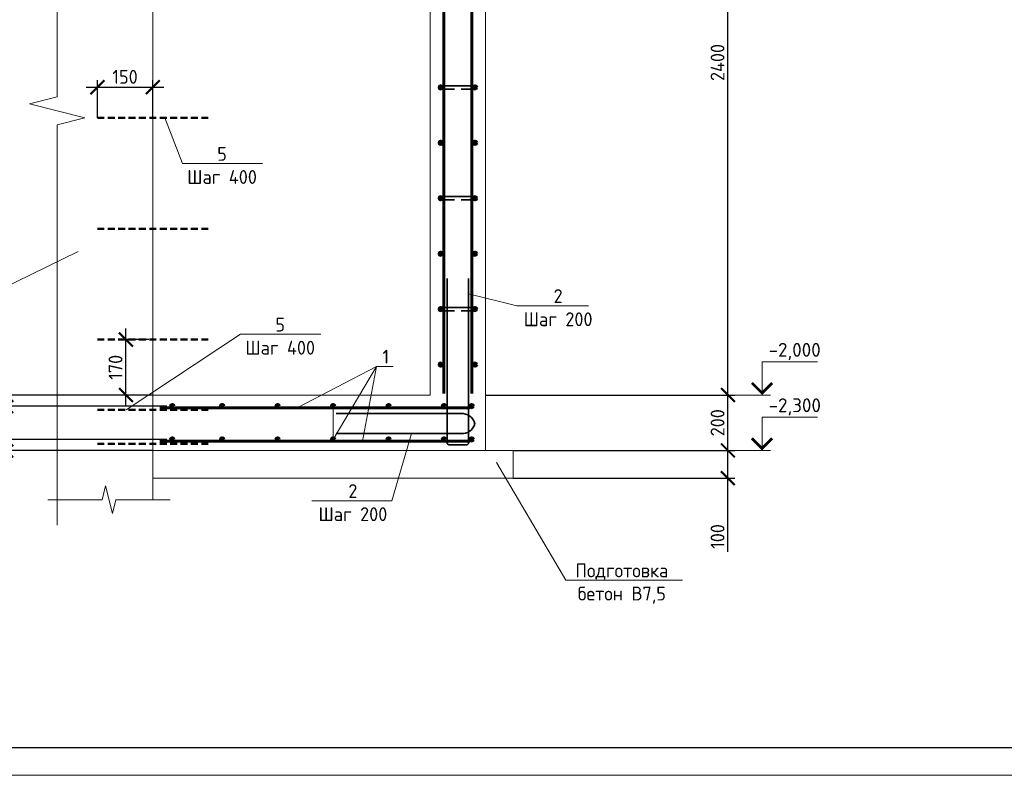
# Model space of a CAD drawing. Header units: millimetres. Extents: x 130535 to 3472113, y -231620 to 121434.
# Tile 50 of 133: x 414817 to 432571, y -52800 to -39167. Entities that reach past the tile are written whole.
import ezdxf
from ezdxf import colors
from ezdxf.entities.mleader import LeaderData, LeaderLine
from ezdxf.math import Vec2, Vec3

# ---------------------------------------------------------------- set-up
doc = ezdxf.new("R2010")
doc.units = ezdxf.units.MM
doc.linetypes.add('DASHED2', pattern=[0.375, 0.25, -0.125])
doc.layers.get('DEFPOINTS').update_dxf_attribs({"color": 1, "lineweight": 0})
for name, color, linetype, lineweight in [('Основная 0.35', 200, 'Continuous', 35), ('Основная 0.60', 142, 'Continuous', 60), ('РАЗМЕРЫ', 1, 'Continuous', 9), ('Разрез жилая часть$0$Отметки', 1, 'Continuous', 20), ('Символы 0.20', 1, 'Continuous', 20), ('Текст 0.25', 82, 'Continuous', 25), ('Тонкая', 81, 'Continuous', 20), ('Тонкая 0.20', 30, 'Continuous', 20), ('ТОНКИЕ', 7, 'Continuous', 9)]:
    doc.layers.add(name, color=color, linetype=linetype, lineweight=lineweight)
doc.layers.add('ТОЛСТЫЕ_ОСНОВНЫЕ', color=6, linetype='Continuous')
doc.styles.add('GOST-2.304_Type-B', font='GOST_Common.ttf')
doc.styles.add('ГОСТ', font='isocpeur.TTF')
doc.dimstyles.new('СПДС', dxfattribs={"dimscale": 100, "dimtxt": 2.5, "dimasz": 2.5, "dimexe": 1.25, "dimexo": 0, "dimtad": 1, "dimdec": 0, "dimtxsty": 'GOST-2.304_Type-B', "dimblk": 'ARCHTICK', "dimcen": 2.5, "dimdle": 2, "dimadec": 0, "dimazin": 2, "dimtfac": 0.75, "dimtdec": 0, "dimtmove": 1, "dimatfit": 3, "dimfxl": 1, "dimtolj": 1, "dimarcsym": 1})

# ---------------------------------------------------------------- blocks, each defined once
blk = doc.blocks.new('*U5')
at = {"layer": 'ТОЛСТЫЕ_ОСНОВНЫЕ', "color": 6}
blk.add_lwpolyline([(20, 5), (589, 5), (589, 415), (20, 415)], close=True, dxfattribs=at)
at = {"layer": 'ТОНКИЕ'}
blk.add_lwpolyline([(0, 0), (594, 0), (594, 420), (0, 420)], close=True, dxfattribs=at)
blk = doc.blocks.new('_None')
blk = doc.blocks.new('_ArchTick')
at = {"color": 0, "linetype": 'ByBlock', "const_width": 0.15}
blk.add_lwpolyline([(-0.5, -0.5), (0.5, 0.5)], dxfattribs=at)
blk = doc.blocks.new('*D570')
at = {"layer": 'DEFPOINTS', "color": 0, "linetype": 'Continuous', "lineweight": 0, "transparency": 16777216}
for p in [(414574, -46739), (417467, -46739), (417217, -46939)]:
    blk.add_point(p, dxfattribs=at)
at = {"layer": 'РАЗМЕРЫ', "color": 0, "linetype": 'Continuous', "lineweight": -2, "transparency": 16777216}
for p, q in [((414574, -47139), (414574, -46539)), ((417467, -46739), (414449, -46739)), ((417217, -46939), (414449, -46939)), ((414574, -47846), (414574, -46939))]:
    blk.add_line(p, q, dxfattribs=at)
at = {"layer": 'РАЗМЕРЫ', "color": 0, "linetype": 'Continuous', "lineweight": -2, "transparency": 16777216, "xscale": 250, "yscale": 250, "zscale": 250}
for p, rotation in [((414574, -46739), 90), ((414574, -46939), 270)]:
    blk.add_blockref('_ArchTick', p, dxfattribs=dict(at, rotation=rotation))
at = {"layer": 'РАЗМЕРЫ', "color": 0, "linetype": 'Continuous', "lineweight": 0, "transparency": 16777216, "insert": (414387, -47634), "char_height": 250, "attachment_point": 5, "rotation": 90, "style": 'GOST-2.304_Type-B'}
blk.add_mtext('\\A1;50', dxfattribs=at)
blk = doc.blocks.new('*D571')
at = {"layer": 'DEFPOINTS', "color": 0, "linetype": 'Continuous', "lineweight": 0, "transparency": 16777216}
for p in [(414574, -46139), (417467, -46139), (417467, -46739)]:
    blk.add_point(p, dxfattribs=at)
at = {"layer": 'РАЗМЕРЫ', "color": 0, "linetype": 'Continuous', "lineweight": -2, "transparency": 16777216}
for p, q in [((414574, -46939), (414574, -45939)), ((417467, -46139), (414449, -46139)), ((417467, -46739), (414449, -46739))]:
    blk.add_line(p, q, dxfattribs=at)
at = {"layer": 'РАЗМЕРЫ', "color": 0, "linetype": 'Continuous', "lineweight": -2, "transparency": 16777216, "xscale": 250, "yscale": 250, "zscale": 250}
for p, rotation in [((414574, -46139), 90), ((414574, -46739), 270)]:
    blk.add_blockref('_ArchTick', p, dxfattribs=dict(at, rotation=rotation))
at = {"layer": 'РАЗМЕРЫ', "color": 0, "linetype": 'Continuous', "lineweight": 0, "transparency": 16777216, "insert": (414387, -46439), "char_height": 250, "attachment_point": 5, "rotation": 90, "style": 'GOST-2.304_Type-B'}
blk.add_mtext('\\A1;100', dxfattribs=at)
blk = doc.blocks.new('*D572')
at = {"layer": 'DEFPOINTS', "color": 0, "linetype": 'Continuous', "lineweight": 0, "transparency": 16777216}
for p in [(414574, -45939), (417217, -45939), (417467, -46139)]:
    blk.add_point(p, dxfattribs=at)
at = {"layer": 'РАЗМЕРЫ', "color": 0, "linetype": 'Continuous', "lineweight": -2, "transparency": 16777216}
for p, q in [((414574, -45018), (414574, -45939)), ((414574, -46339), (414574, -45739)), ((417217, -45939), (414449, -45939)), ((417467, -46139), (414449, -46139))]:
    blk.add_line(p, q, dxfattribs=at)
at = {"layer": 'РАЗМЕРЫ', "color": 0, "linetype": 'Continuous', "lineweight": -2, "transparency": 16777216, "xscale": 250, "yscale": 250, "zscale": 250}
for p, rotation in [((414574, -45939), 90), ((414574, -46139), 270)]:
    blk.add_blockref('_ArchTick', p, dxfattribs=dict(at, rotation=rotation))
at = {"layer": 'РАЗМЕРЫ', "color": 0, "linetype": 'Continuous', "lineweight": 0, "transparency": 16777216, "insert": (414387, -45230), "char_height": 250, "attachment_point": 5, "rotation": 90, "style": 'GOST-2.304_Type-B'}
blk.add_mtext('\\A1;50', dxfattribs=at)
blk = doc.blocks.new('*D576')
at = {"layer": 'DEFPOINTS', "color": 0, "linetype": 'Continuous', "lineweight": 0, "transparency": 16777216}
for p in [(423717, -46939), (427587, -46939), (423717, -47439)]:
    blk.add_point(p, dxfattribs=at)
at = {"layer": 'РАЗМЕРЫ', "color": 0, "linetype": 'Continuous', "lineweight": -2, "transparency": 16777216}
for p, q in [((427587, -47639), (427587, -46739)), ((423717, -46939), (427712, -46939)), ((423717, -47439), (427712, -47439)), ((427587, -48766), (427587, -47439))]:
    blk.add_line(p, q, dxfattribs=at)
at = {"layer": 'РАЗМЕРЫ', "color": 0, "linetype": 'Continuous', "lineweight": -2, "transparency": 16777216, "xscale": 250, "yscale": 250, "zscale": 250}
for p, rotation in [((427587, -46939), 90), ((427587, -47439), 270)]:
    blk.add_blockref('_ArchTick', p, dxfattribs=dict(at, rotation=rotation))
at = {"layer": 'РАЗМЕРЫ', "color": 0, "linetype": 'Continuous', "lineweight": 0, "transparency": 16777216, "insert": (427400, -48491), "char_height": 250, "attachment_point": 5, "rotation": 90, "style": 'GOST-2.304_Type-B'}
blk.add_mtext('\\A1;100', dxfattribs=at)
blk = doc.blocks.new('*D577')
at = {"layer": 'DEFPOINTS', "color": 0, "linetype": 'Continuous', "lineweight": 0, "transparency": 16777216}
for p in [(423217, -45939), (427587, -45939), (423717, -46939)]:
    blk.add_point(p, dxfattribs=at)
at = {"layer": 'РАЗМЕРЫ', "color": 0, "linetype": 'Continuous', "lineweight": -2, "transparency": 16777216}
for p, q in [((427587, -47139), (427587, -45739)), ((423217, -45939), (427712, -45939)), ((423717, -46939), (427712, -46939))]:
    blk.add_line(p, q, dxfattribs=at)
at = {"layer": 'РАЗМЕРЫ', "color": 0, "linetype": 'Continuous', "lineweight": -2, "transparency": 16777216, "xscale": 250, "yscale": 250, "zscale": 250}
for p, rotation in [((427587, -45939), 90), ((427587, -46939), 270)]:
    blk.add_blockref('_ArchTick', p, dxfattribs=dict(at, rotation=rotation))
at = {"layer": 'РАЗМЕРЫ', "color": 0, "linetype": 'Continuous', "lineweight": 0, "transparency": 16777216, "insert": (427400, -46439), "char_height": 250, "attachment_point": 5, "rotation": 90, "style": 'GOST-2.304_Type-B'}
blk.add_mtext('\\A1;200', dxfattribs=at)
blk = doc.blocks.new('*D580')
at = {"layer": 'DEFPOINTS', "color": 0, "linetype": 'Continuous', "lineweight": 0, "transparency": 16777216}
for p in [(423178, -33941), (427587, -33941), (427336, -45939)]:
    blk.add_point(p, dxfattribs=at)
at = {"layer": 'РАЗМЕРЫ', "color": 0, "linetype": 'Continuous', "lineweight": -2, "transparency": 16777216}
for p, q in [((427587, -46139), (427587, -33741)), ((423178, -33941), (427712, -33941)), ((427336, -45939), (427712, -45939))]:
    blk.add_line(p, q, dxfattribs=at)
at = {"layer": 'РАЗМЕРЫ', "color": 0, "linetype": 'Continuous', "lineweight": -2, "transparency": 16777216, "xscale": 250, "yscale": 250, "zscale": 250}
for p, rotation in [((427587, -33941), 90), ((427587, -45939), 270)]:
    blk.add_blockref('_ArchTick', p, dxfattribs=dict(at, rotation=rotation))
at = {"layer": 'РАЗМЕРЫ', "color": 0, "linetype": 'Continuous', "lineweight": 0, "transparency": 16777216, "insert": (427400, -39940), "char_height": 250, "attachment_point": 5, "rotation": 90, "style": 'GOST-2.304_Type-B'}
blk.add_mtext('\\A1;2400', dxfattribs=at)
blk = doc.blocks.new('*D560')
at = {"layer": 'DEFPOINTS', "color": 0, "linetype": 'Continuous', "lineweight": 0, "transparency": 16777216}
for p in [(417217, -40385), (416217, -40939), (417217, -40939)]:
    blk.add_point(p, dxfattribs=at)
at = {"layer": 'РАЗМЕРЫ', "color": 0, "linetype": 'Continuous', "lineweight": -2, "transparency": 16777216}
for p, q in [((416217, -40939), (416217, -40260)), ((417217, -40939), (417217, -40260)), ((416017, -40385), (417417, -40385))]:
    blk.add_line(p, q, dxfattribs=at)
at = {"layer": 'РАЗМЕРЫ', "color": 0, "linetype": 'Continuous', "lineweight": -2, "transparency": 16777216, "xscale": 250, "yscale": 250, "zscale": 250, "rotation": 180}
blk.add_blockref('_ArchTick', (416217, -40385), dxfattribs=at)
at = {"layer": 'РАЗМЕРЫ', "color": 0, "linetype": 'Continuous', "lineweight": -2, "transparency": 16777216, "xscale": 250, "yscale": 250, "zscale": 250}
blk.add_blockref('_ArchTick', (417217, -40385), dxfattribs=at)
at = {"layer": 'РАЗМЕРЫ', "color": 0, "linetype": 'Continuous', "lineweight": 0, "transparency": 16777216, "insert": (416717, -40198), "char_height": 250, "attachment_point": 5, "style": 'GOST-2.304_Type-B'}
blk.add_mtext('\\A1;150', dxfattribs=at)
blk = doc.blocks.new('*D558')
at = {"layer": 'DEFPOINTS', "color": 0, "linetype": 'Continuous', "lineweight": 0, "transparency": 16777216}
for p in [(416732, -44939), (417144, -44939), (417144, -45939)]:
    blk.add_point(p, dxfattribs=at)
at = {"layer": 'РАЗМЕРЫ', "color": 0, "linetype": 'Continuous', "lineweight": -2, "transparency": 16777216}
for p, q in [((416732, -46139), (416732, -44739)), ((417144, -44939), (416607, -44939)), ((417144, -45939), (416607, -45939))]:
    blk.add_line(p, q, dxfattribs=at)
at = {"layer": 'РАЗМЕРЫ', "color": 0, "linetype": 'Continuous', "lineweight": -2, "transparency": 16777216, "xscale": 250, "yscale": 250, "zscale": 250}
for p, rotation in [((416732, -44939), 90), ((416732, -45939), 270)]:
    blk.add_blockref('_ArchTick', p, dxfattribs=dict(at, rotation=rotation))
at = {"layer": 'РАЗМЕРЫ', "color": 0, "linetype": 'Continuous', "lineweight": 0, "transparency": 16777216, "insert": (416545, -45439), "char_height": 250, "attachment_point": 5, "rotation": 90, "style": 'GOST-2.304_Type-B'}
blk.add_mtext('\\A1;170', dxfattribs=at)

msp = doc.modelspace()

# ---------------------------------------------------------------- linework, layer by layer
at = {"linetype": 'DASHED2', "lineweight": 50, "ltscale": 500}
for p, q in [((416217.4, -40938.9), (418217.4, -40938.9)), ((416217.4, -42938.9), (418217.4, -42938.9)), ((416217.4, -44938.9), (418217.4, -44938.9)), ((416217.4, -46209), (418217.4, -46209)), ((416217.4, -46819), (418217.4, -46819))]:
    msp.add_line(p, q, dxfattribs=at)
at = {"linetype": 'ByBlock', "lineweight": 20, "ltscale": 0.5}
msp.add_lwpolyline([(415490.6, -33636.5), (415490.6, -40561.5), (414990.6, -40686.5), (415990.6, -40936.5), (415490.6, -41061.5), (415490.6, -48286.5)], dxfattribs=at)
at = {"layer": 'Основная 0.35'}
for p, q in [((423027.4, -40359), (422407.4, -40359)), ((422407.4, -40419), (422657.4, -40419)), ((423027.4, -40419), (422777.4, -40419)), ((423027.4, -42359), (422407.4, -42359)), ((422407.4, -42419), (422657.4, -42419)), ((423027.4, -42419), (422777.4, -42419)), ((422527.4, -46811), (422527.4, -43836)), ((422907.4, -46811), (422907.4, -43836)), ((423027.4, -44359), (422407.4, -44359)), ((422407.4, -44419), (422657.4, -44419)), ((423027.4, -44419), (422777.4, -44419)), ((420521.8, -46274.8), (422771.8, -46274.8)), ((420521.8, -46635.3), (422771.8, -46635.3)), ((422552.4, -46836), (422882.4, -46836))]:
    msp.add_line(p, q, dxfattribs=at)
for centre, radius, start, end in [((422407.4, -40389), 30, 90, 270), ((423027.4, -40389), 30, 270, 90), ((422407.4, -42389), 30, 90, 270), ((423027.4, -42389), 30, 270, 90), ((422407.4, -44389), 30, 90, 270), ((423027.4, -44389), 30, 270, 90), ((422794.4, -46506.7), 233.1, 12.58776, 95.55165), ((422794.4, -46403.4), 233.1, 264.44835, 347.41224), ((422552.4, -46811), 25, 180, 270), ((422882.4, -46811), 25, 270, 0)]:
    msp.add_arc(centre, radius, start, end, dxfattribs=at)
at = {"layer": 'Основная 0.60'}
for p, q in [((422467.4, -45914), (422467.4, -33940.6)), ((422967.4, -45914), (422967.4, -33940.6)), ((422933.6, -46169), (417342.4, -46169)), ((422933.6, -46769), (417342.4, -46769))]:
    msp.add_line(p, q, dxfattribs=at)
for centre in [(422407.4, -40389), (423027.4, -40389), (422407.4, -41389), (423027.4, -41389), (422407.4, -42389), (423027.4, -42389), (422407.4, -43389), (423027.4, -43389), (422407.4, -44389), (423027.4, -44389), (422407.4, -45389), (423027.4, -45389), (417567.4, -46139), (418467.4, -46139), (419467.4, -46139), (420467.4, -46139), (421467.4, -46139), (422467.4, -46139), (422967.4, -46139), (417567.4, -46739), (418467.4, -46739), (419467.4, -46739), (420467.4, -46739), (421467.4, -46739), (422467.4, -46739), (422967.4, -46739)]:
    msp.add_circle(centre, 30, dxfattribs=at)
at = {"layer": 'РАЗМЕРЫ', "linetype": 'Continuous', "lineweight": 0}
for q in [(419817.3, -46169), (420999.4, -46769)]:
    msp.add_line((421249, -45423.1), q, dxfattribs=at)
at = {"layer": 'Символы 0.20'}
msp.add_line((423778.1, -44330.4), (423878.1, -44330.4), dxfattribs=at)
at = {"layer": 'Символы 0.20', "color": 1, "linetype": 'Continuous', "lineweight": 20, "ltscale": 100}
for p, q in [((428202.3, -45339), (429202.3, -45339)), ((427336.3, -45939), (428202.3, -45939)), ((428202.3, -46339), (429202.3, -46339)), ((427336.3, -46939), (428202.3, -46939))]:
    msp.add_line(p, q, dxfattribs=at)
at = {"layer": 'Символы 0.20', "color": 1, "linetype": 'Continuous', "lineweight": 20, "ltscale": 10000}
for p, q in [((428352.3, -45939), (428052.3, -45939)), ((428352.3, -46939), (428052.3, -46939))]:
    msp.add_line(p, q, dxfattribs=at)
at = {"layer": 'Символы 0.20'}
for points in [[(422907.4, -44112.6), (423778.1, -44330.4)], [(423878.1, -44330.4), (425072.7, -44330.4)]]:
    msp.add_lwpolyline(points, dxfattribs=at)
at = {"layer": 'Символы 0.20', "color": 1, "linetype": 'Continuous', "lineweight": 20, "ltscale": 10000}
for points in [[(428202.3, -45939), (428202.3, -45339)], [(428202.3, -46939), (428202.3, -46339)]]:
    msp.add_lwpolyline(points, dxfattribs=at)
at = {"layer": 'Символы 0.20', "color": 1, "linetype": 'Continuous', "lineweight": 20, "ltscale": 10000, "const_width": 50}
for points in [[(428020, -45721.3), (428202.3, -45903.7), (428384.7, -45721.3)], [(428020, -46721.3), (428202.3, -46903.7), (428384.7, -46721.3)]]:
    msp.add_lwpolyline(points, dxfattribs=at)
at = {"layer": 'Тонкая'}
msp.add_lwpolyline([(415321.8, -47827.6), (415471.8, -47827.6), (416301.3, -47827.6), (416363.8, -47577.6), (416488.8, -48077.6), (416551.3, -47827.6), (417380.9, -47827.6), (417530.9, -47827.6)], dxfattribs=at)
at = {"layer": 'Тонкая 0.20'}
for p, q in [((417217.4, -33886.5), (417217.4, -47827.6)), ((422217.4, -45914), (422217.4, -33940.6)), ((423217.4, -33940.6), (423217.4, -45914)), ((422217.4, -45939), (422217.4, -39774.4)), ((423217.4, -39774.4), (423217.4, -46939)), ((417217.4, -46939), (417217.4, -45939)), ((417217.4, -45939), (422217.4, -45939)), ((423717.4, -46939), (417217.4, -46939)), ((423717.4, -46939), (423717.4, -47439)), ((424717.4, -46939), (425217.4, -46939)), ((423717.4, -47439), (417217.4, -47439))]:
    msp.add_line(p, q, dxfattribs=at)

# ---------------------------------------------------------------- block references
at = {"xscale": 100, "yscale": 100, "zscale": 100}
msp.add_blockref('*U5', (409452.6, -52800.3), dxfattribs=at)

# ---------------------------------------------------------------- texts
at = {"layer": 'Разрез жилая часть$0$Отметки', "linetype": 'Continuous', "lineweight": 25, "ltscale": 100, "style": 'ГОСТ'}
for s, p in [('-2,000', (428319.8, -45249)), ('-2,300', (428319.8, -46249))]:
    msp.add_text(s, height=250, dxfattribs=at).set_placement(p)
at = {"layer": 'Символы 0.20', "insert": (424525.2, -44030.4), "char_height": 250, "attachment_point": 2, "style": 'GOST-2.304_Type-B'}
msp.add_mtext('2\\PШаг 200', dxfattribs=at)
at = {"layer": 'Текст 0.25', "insert": (385539.3, -39395.6), "char_height": 250, "attachment_point": 1, "style": 'GOST-2.304_Type-B'}
msp.add_mtext_dynamic_manual_height_columns('\\pi750;1 Обратную засыпку пазух выполнять непучинистым, ненабухающим грунтом без органических включений с проливкой водой слоями не более 20 см с уплотнением грунта до коэффициента уплотнения 0,95.\\P2 При производстве земляных работ не допускать ухудшения свойств грунтов и качества подготовленного основания вследствие замачивания, промерзания, размыва, повреждения механизмами и транспортом.\\P3 Поз. 5 установить на хим. анкер BIT 200 (EASY FIX DIT-200) или аналог. Анкеровка выполняется в теле стен и в теле плиты по всей длине с шагом 400 мм.\\P4 При изготовлении пространственных арматурных каркасов соединение стержней выполнять при помощи вязальной проволоки. \\P5 Поз. 4 установить в шахматном порядке.\\P6 Выполнить обмазочную гидроизоляцию всех поверхностей, соприкасающихся с грунтом, горячим битумом за 2 раза.', width=17507.725, gutter_width=1250, heights=[0], dxfattribs=at)

# ---------------------------------------------------------------- dimensions: what is measured, and where the dimension line sits
at = {"layer": 'РАЗМЕРЫ', "color": 3, "linetype": 'Continuous', "lineweight": 0}
for base, p1, p2, picture, middle in [((427587.2, -33940.6), (427336.3, -45939), (423177.5, -33940.6), '*D580', (427399.7, -39939.8)), ((427587.2, -45939), (423717.4, -46939), (423217.4, -45939), '*D577', (427399.7, -46439))]:
    dim = msp.add_linear_dim(base=base, p1=p1, p2=p2, angle=90, dimstyle='СПДС', override={"dimlfac": 0.2}, dxfattribs=at)
    dim.commit()
    dim.dimension.update_dxf_attribs({"geometry": picture, "text_midpoint": middle})
at = {"layer": 'РАЗМЕРЫ', "linetype": 'Continuous', "lineweight": 0}
dim = msp.add_linear_dim(base=(417217.4, -40385.3), p1=(416217.4, -40938.9), p2=(417217.4, -40938.9), text='150', dimstyle='СПДС', dxfattribs=at)
dim.commit()
dim.dimension.update_dxf_attribs({"geometry": '*D560', "text_midpoint": (416717.4, -40197.8)})
at = {"layer": 'РАЗМЕРЫ', "color": 3, "linetype": 'Continuous', "lineweight": 0}
for base, p1, p2, text, picture, middle in [((416732.3, -44938.9), (417143.8, -45939), (417143.8, -44938.9), '170', '*D558', (416544.8, -45439)), ((414574.3, -46139), (417467.4, -46739), (417467.4, -46139), '100', '*D571', (414386.8, -46439))]:
    dim = msp.add_linear_dim(base=base, p1=p1, p2=p2, angle=90, text=text, dimstyle='СПДС', override={"dimlfac": 0.2}, dxfattribs=at)
    dim.commit()
    dim.dimension.update_dxf_attribs({"geometry": picture, "text_midpoint": middle})
for base, p1, p2, picture, middle in [((414574.3, -45939), (417467.4, -46139), (417217.4, -45939), '*D572', (414555.5, -45230.5)), ((414574.3, -46739), (417217.4, -46939), (417467.4, -46739), '*D570', (414625.9, -47633.7))]:
    dim = msp.add_linear_dim(base=base, p1=p1, p2=p2, angle=90, text='50', dimstyle='СПДС', override={"dimlfac": 0.2}, dxfattribs=at)
    dim.commit()
    dim.dimension.update_dxf_attribs({"geometry": picture, "text_midpoint": middle, "dimtype": 160})
dim = msp.add_linear_dim(base=(427587.2, -46939), p1=(423717.4, -47439), p2=(423717.4, -46939), angle=90, dimstyle='СПДС', override={"dimlfac": 0.2}, dxfattribs=at)
dim.commit()
dim.dimension.update_dxf_attribs({"geometry": '*D576', "text_midpoint": (427831.1, -48491.3), "dimtype": 160})

# ---------------------------------------------------------------- leaders
at = {"layer": 'Символы 0.20'}
ml = msp.add_multileader_mtext('Standard', dxfattribs=at)
ml.set_content('5\\PШаг 400', color=256, style='GOST-2.304_Type-B')
ml.set_leader_properties(color=256, linetype='ByLayer', lineweight=-1)
ml.set_arrow_properties(name='NONE')
ml.build(insert=Vec2(0, 0))
ml.multileader.update_dxf_attribs({"text_left_attachment_type": 6, "text_right_attachment_type": 6, "dogleg_length": 1, "arrow_head_size": 18, "scale": 20})
ctx = ml.context
ctx.base_point, ctx.scale, ctx.char_height, ctx.arrow_head_size, ctx.landing_gap_size, ctx.plane_origin = Vec3(417850.8, -41763.5), 20, 250, 18, 9, Vec3(417000.1, -41638.9)
ctx.left_attachment, ctx.right_attachment, ctx.text_align_type = 6, 6, 1
notes = []
notes.append((ctx, [(0, (1, 1, 0), (417750.8, -41763.5), (1, 0), 100, [(0, [(417435, -40938.9)], 0, [])])]))
ctx.mtext.insert, ctx.mtext.alignment, ctx.mtext.flow_direction = Vec3(418465.1, -41463.5), 2, 5
ml = msp.add_multileader_mtext('Standard', dxfattribs=at)
ml.set_content('Ж.б. стена', color=256, style='GOST-2.304_Type-B')
ml.set_leader_properties(color=256, linetype='ByLayer', lineweight=-1)
ml.set_arrow_properties(name='NONE')
ml.build(insert=Vec2(0, 0))
ml.multileader.update_dxf_attribs({"text_left_attachment_type": 6, "text_right_attachment_type": 6, "dogleg_length": 1, "arrow_head_size": 18, "scale": 20})
ctx = ml.context
ctx.base_point, ctx.scale, ctx.char_height, ctx.arrow_head_size, ctx.landing_gap_size, ctx.plane_origin = Vec3(412829, -44029.4), 20, 250, 18, 9, Vec3(414861.6, -44337.2)
ctx.left_attachment, ctx.right_attachment = 6, 6
notes.append((ctx, [(0, (1, 1, 0), (414482.6, -44029.4), (-1, 0), 100, [(0, [(415872.3, -43351.7)], 0, [])])]))
ctx.mtext.insert, ctx.mtext.flow_direction = Vec3(412838, -43729.4), 5
ml = msp.add_multileader_mtext('Standard', dxfattribs=at)
ml.set_content('5\\PШаг 400', color=256, style='GOST-2.304_Type-B')
ml.set_leader_properties(color=256, linetype='ByLayer', lineweight=-1)
ml.set_arrow_properties(name='NONE')
ml.build(insert=Vec2(0, 0))
ml.multileader.update_dxf_attribs({"text_left_attachment_type": 6, "text_right_attachment_type": 6, "dogleg_length": 1, "arrow_head_size": 18, "scale": 20})
ctx = ml.context
ctx.base_point, ctx.scale, ctx.char_height, ctx.arrow_head_size, ctx.landing_gap_size, ctx.plane_origin = Vec3(418899.2, -44843.8), 20, 250, 18, 9, Vec3(418048.5, -44719.1)
ctx.left_attachment, ctx.right_attachment, ctx.text_align_type = 6, 6, 1
notes.append((ctx, [(0, (1, 1, 0), (418799.2, -44843.8), (1, 0), 100, [(0, [(416735.7, -46209)], 0, [])])]))
ctx.mtext.insert, ctx.mtext.alignment, ctx.mtext.flow_direction = Vec3(419513.5, -44543.8), 2, 5
ml = msp.add_multileader_mtext('Standard', dxfattribs=at)
ml.set_content('1', color=256, style='GOST-2.304_Type-B')
ml.set_leader_properties(color=256, linetype='ByLayer', lineweight=-1)
ml.set_arrow_properties(name='NONE')
ml.build(insert=Vec2(0, 0))
ml.multileader.update_dxf_attribs({"text_left_attachment_type": 6, "text_right_attachment_type": 6, "dogleg_length": 1, "arrow_head_size": 18, "scale": 20})
ctx = ml.context
ctx.base_point, ctx.scale, ctx.char_height, ctx.arrow_head_size, ctx.landing_gap_size, ctx.plane_origin = Vec3(421349, -45423.1), 20, 250, 18, 9, Vec3(420600.7, -41269)
ctx.left_attachment, ctx.right_attachment = 6, 6
notes.append((ctx, [(0, (1, 1, 0), (421249, -45423.1), (1, 0), 100, [(1, [(420467.4, -46139), (420467.4, -46739)], 0, [])])]))
ctx.mtext.insert, ctx.mtext.width, ctx.mtext.flow_direction = Vec3(421358, -45123.1), 28.429, 5
ml = msp.add_multileader_mtext('Standard', dxfattribs=at)
ml.set_content('2\\PШаг 200', color=256, style='GOST-2.304_Type-B')
ml.set_leader_properties(color=256, linetype='ByLayer', lineweight=-1)
ml.set_arrow_properties(name='NONE')
ml.build(insert=Vec2(0, 0))
ml.multileader.update_dxf_attribs({"text_left_attachment_type": 6, "text_right_attachment_type": 6, "dogleg_length": 1, "arrow_head_size": 18, "scale": 20})
ctx = ml.context
ctx.base_point, ctx.scale, ctx.char_height, ctx.arrow_head_size, ctx.landing_gap_size, ctx.plane_origin = Vec3(420222.6, -47847.6), 20, 250, 18, 9, Vec3(415132.9, -43514.4)
ctx.left_attachment, ctx.right_attachment, ctx.text_align_type = 6, 6, 1
notes.append((ctx, [(1, (1, 1, 0), (421526.2, -47847.6), (-1, 0), 100, [(0, [(421879.3, -46635.3)], 0, [])])]))
ctx.mtext.insert, ctx.mtext.alignment, ctx.mtext.flow_direction = Vec3(420824.4, -47547.6), 2, 5
ml = msp.add_multileader_mtext('Standard', dxfattribs=at)
ml.set_content('Подготовка\\Pбетон В7,5', color=256, style='GOST-2.304_Type-B')
ml.set_leader_properties(color=256, linetype='ByLayer', lineweight=-1)
ml.set_arrow_properties(name='NONE')
ml.build(insert=Vec2(0, 0))
ml.multileader.update_dxf_attribs({"text_left_attachment_type": 6, "text_right_attachment_type": 6, "dogleg_length": 1, "arrow_head_size": 18, "scale": 20})
ctx = ml.context
ctx.base_point, ctx.scale, ctx.char_height, ctx.arrow_head_size, ctx.landing_gap_size, ctx.plane_origin = Vec3(424765.1, -49279.5), 20, 250, 18, 9, Vec3(423426.3, -45457.5)
ctx.left_attachment, ctx.right_attachment, ctx.text_align_type = 6, 6, 1
notes.append((ctx, [(1, (1, 1, 0), (424665.1, -49279.5), (1, 0), 100, [(0, [(423412.9, -47156.2)], 0, [])])]))
ctx.mtext.insert, ctx.mtext.alignment, ctx.mtext.flow_direction = Vec3(425674.1, -48979.5), 2, 5
for ctx, leaders in notes:
    for number, flags, end, landing, length, lines in leaders:
        leader = LeaderData()
        leader.index, (leader.has_last_leader_line, leader.has_dogleg_vector, leader.attachment_direction) = number, flags
        leader.last_leader_point, leader.dogleg_vector, leader.dogleg_length = Vec3(end), Vec3(landing), length
        for number, points, colour, breaks in lines:
            line = LeaderLine()
            line.index, line.vertices, line.color, line.breaks = number, Vec3.list(points), colors.encode_raw_color(colour), breaks
            leader.lines.append(line)
        ctx.leaders.append(leader)

doc.saveas('drawing.dxf')
